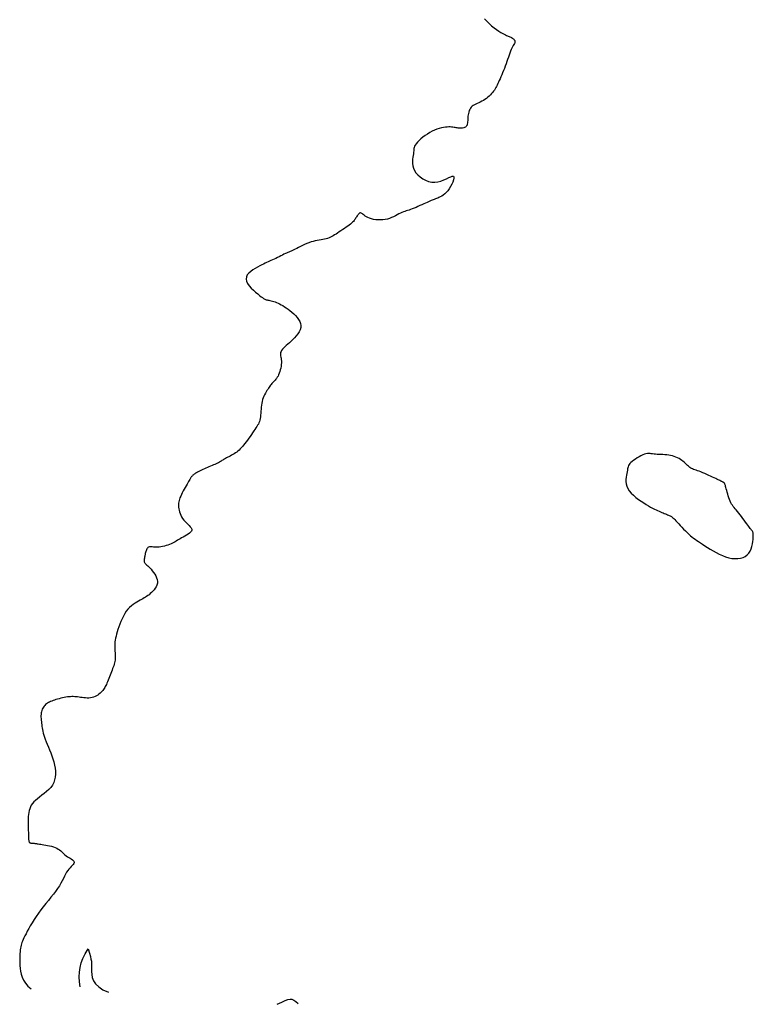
# Model space of a CAD drawing. Header units: millimetres. Extents: x 32690613 to 32693367, y 5343692 to 5344708.
# Tile 74 of 256: x 32692396 to 32692425, y 5343694 to 5343733. Entities that reach past the tile are written whole.
import ezdxf

# ---------------------------------------------------------------- set-up
doc = ezdxf.new("R2010")
doc.units = ezdxf.units.MM
doc.header["$LTSCALE"] = 20
doc.layers.add('02-DGM_HL_493.00', color=102, linetype='Continuous')
doc.layers.add('02-DGM_HL_493.50', color=112, linetype='Continuous')

msp = doc.modelspace()

# ---------------------------------------------------------------- linework, layer by layer
at = {"layer": '02-DGM_HL_493.00', "elevation": 493, "flags": 128}
msp.add_lwpolyline([(32692422.627, 5343715.632), (32692422.579, 5343715.667), (32692422.527, 5343715.702), (32692422.471, 5343715.736), (32692422.411, 5343715.767), (32692422.347, 5343715.796), (32692422.279, 5343715.822), (32692422.208, 5343715.845), (32692422.134, 5343715.863), (32692422.057, 5343715.876), (32692421.978, 5343715.886), (32692421.899, 5343715.892), (32692421.82, 5343715.897), (32692421.742, 5343715.9), (32692421.668, 5343715.903), (32692421.597, 5343715.906), (32692421.531, 5343715.911), (32692421.472, 5343715.917), (32692421.416, 5343715.924), (32692421.364, 5343715.931), (32692421.313, 5343715.936), (32692421.261, 5343715.937), (32692421.208, 5343715.934), (32692421.151, 5343715.925), (32692421.09, 5343715.908), (32692421.022, 5343715.882), (32692420.95, 5343715.849), (32692420.875, 5343715.81), (32692420.801, 5343715.767), (32692420.729, 5343715.721), (32692420.662, 5343715.673), (32692420.603, 5343715.626), (32692420.552, 5343715.58), (32692420.512, 5343715.538), (32692420.482, 5343715.497), (32692420.46, 5343715.456), (32692420.444, 5343715.415), (32692420.431, 5343715.371), (32692420.421, 5343715.323), (32692420.411, 5343715.27), (32692420.4, 5343715.211), (32692420.385, 5343715.144), (32692420.37, 5343715.071), (32692420.357, 5343714.991), (32692420.349, 5343714.907), (32692420.349, 5343714.819), (32692420.36, 5343714.729), (32692420.384, 5343714.637), (32692420.426, 5343714.545), (32692420.485, 5343714.454), (32692420.561, 5343714.364), (32692420.649, 5343714.277), (32692420.747, 5343714.193), (32692420.85, 5343714.113), (32692420.956, 5343714.038), (32692421.06, 5343713.969), (32692421.159, 5343713.906), (32692421.252, 5343713.851), (32692421.336, 5343713.803), (32692421.415, 5343713.76), (32692421.487, 5343713.723), (32692421.554, 5343713.691), (32692421.616, 5343713.662), (32692421.675, 5343713.636), (32692421.731, 5343713.613), (32692421.784, 5343713.591), (32692421.835, 5343713.571), (32692421.883, 5343713.552), (32692421.929, 5343713.534), (32692421.972, 5343713.518), (32692422.012, 5343713.502), (32692422.048, 5343713.487), (32692422.082, 5343713.472), (32692422.112, 5343713.457), (32692422.141, 5343713.442), (32692422.168, 5343713.425), (32692422.197, 5343713.404), (32692422.227, 5343713.379), (32692422.261, 5343713.347), (32692422.3, 5343713.309), (32692422.345, 5343713.262), (32692422.397, 5343713.206), (32692422.455, 5343713.142), (32692422.518, 5343713.072), (32692422.585, 5343713), (32692422.653, 5343712.927), (32692422.722, 5343712.854), (32692422.791, 5343712.785), (32692422.857, 5343712.722), (32692422.92, 5343712.665), (32692422.982, 5343712.615), (32692423.044, 5343712.568), (32692423.107, 5343712.523), (32692423.173, 5343712.478), (32692423.244, 5343712.432), (32692423.321, 5343712.382), (32692423.406, 5343712.326), (32692423.501, 5343712.264), (32692423.604, 5343712.197), (32692423.714, 5343712.126), (32692423.83, 5343712.056), (32692423.95, 5343711.988), (32692424.074, 5343711.924), (32692424.2, 5343711.868), (32692424.327, 5343711.82), (32692424.453, 5343711.784), (32692424.577, 5343711.76), (32692424.697, 5343711.749), (32692424.812, 5343711.751), (32692424.92, 5343711.766), (32692425.02, 5343711.794), (32692425.108, 5343711.838), (32692425.185, 5343711.895), (32692425.249, 5343711.968), (32692425.301, 5343712.051), (32692425.341, 5343712.143), (32692425.372, 5343712.239), (32692425.395, 5343712.335), (32692425.411, 5343712.428), (32692425.421, 5343712.514), (32692425.427, 5343712.591), (32692425.43, 5343712.654), (32692425.43, 5343712.704), (32692425.428, 5343712.745), (32692425.423, 5343712.776), (32692425.417, 5343712.801), (32692425.409, 5343712.821), (32692425.399, 5343712.838), (32692425.389, 5343712.853), (32692425.377, 5343712.869), (32692425.364, 5343712.886), (32692425.349, 5343712.906), (32692425.33, 5343712.929), (32692425.308, 5343712.957), (32692425.282, 5343712.992), (32692425.25, 5343713.033), (32692425.213, 5343713.083), (32692425.17, 5343713.141), (32692425.121, 5343713.206), (32692425.069, 5343713.277), (32692425.015, 5343713.35), (32692424.959, 5343713.425), (32692424.903, 5343713.498), (32692424.849, 5343713.568), (32692424.798, 5343713.632), (32692424.751, 5343713.689), (32692424.707, 5343713.74), (32692424.667, 5343713.788), (32692424.631, 5343713.834), (32692424.596, 5343713.879), (32692424.565, 5343713.927), (32692424.535, 5343713.979), (32692424.507, 5343714.037), (32692424.48, 5343714.102), (32692424.455, 5343714.173), (32692424.431, 5343714.247), (32692424.409, 5343714.322), (32692424.388, 5343714.395), (32692424.37, 5343714.465), (32692424.353, 5343714.529), (32692424.339, 5343714.585), (32692424.327, 5343714.63), (32692424.317, 5343714.667), (32692424.308, 5343714.696), (32692424.301, 5343714.717), (32692424.294, 5343714.734), (32692424.288, 5343714.745), (32692424.282, 5343714.754), (32692424.276, 5343714.762), (32692424.269, 5343714.768), (32692424.261, 5343714.774), (32692424.252, 5343714.78), (32692424.242, 5343714.787), (32692424.23, 5343714.794), (32692424.215, 5343714.801), (32692424.199, 5343714.81), (32692424.18, 5343714.819), (32692424.158, 5343714.83), (32692424.132, 5343714.843), (32692424.102, 5343714.858), (32692424.068, 5343714.875), (32692424.028, 5343714.894), (32692423.982, 5343714.916), (32692423.93, 5343714.941), (32692423.87, 5343714.969), (32692423.803, 5343715), (32692423.729, 5343715.034), (32692423.652, 5343715.069), (32692423.572, 5343715.104), (32692423.492, 5343715.139), (32692423.413, 5343715.173), (32692423.338, 5343715.204), (32692423.268, 5343715.231), (32692423.204, 5343715.255), (32692423.148, 5343715.275), (32692423.097, 5343715.293), (32692423.051, 5343715.309), (32692423.009, 5343715.325), (32692422.971, 5343715.341), (32692422.936, 5343715.359), (32692422.903, 5343715.38), (32692422.872, 5343715.404), (32692422.841, 5343715.431), (32692422.81, 5343715.46), (32692422.778, 5343715.492), (32692422.744, 5343715.526), (32692422.709, 5343715.56), (32692422.669, 5343715.596)], close=True, dxfattribs=at)
msp.add_lwpolyline([(32692406.454, 5343693.984), (32692406.634, 5343694.073), (32692406.774, 5343694.137), (32692406.881, 5343694.176), (32692406.967, 5343694.191), (32692407.041, 5343694.183), (32692407.112, 5343694.15), (32692407.191, 5343694.095), (32692407.287, 5343694.016)], dxfattribs=at)
at = {"layer": '02-DGM_HL_493.50', "elevation": 493.5, "flags": 128}
for points in [[(32692414.718, 5343733.271), (32692414.804, 5343733.172), (32692414.898, 5343733.078), (32692414.997, 5343732.992), (32692415.097, 5343732.913), (32692415.195, 5343732.842), (32692415.287, 5343732.78), (32692415.37, 5343732.728), (32692415.441, 5343732.686), (32692415.501, 5343732.653), (32692415.551, 5343732.627), (32692415.594, 5343732.607), (32692415.631, 5343732.59), (32692415.665, 5343732.577), (32692415.696, 5343732.564), (32692415.727, 5343732.55), (32692415.76, 5343732.535), (32692415.793, 5343732.517), (32692415.825, 5343732.497), (32692415.854, 5343732.476), (32692415.881, 5343732.453), (32692415.902, 5343732.428), (32692415.918, 5343732.402), (32692415.926, 5343732.375), (32692415.926, 5343732.346), (32692415.919, 5343732.315), (32692415.905, 5343732.282), (32692415.886, 5343732.245), (32692415.863, 5343732.203), (32692415.837, 5343732.156), (32692415.809, 5343732.103), (32692415.781, 5343732.044), (32692415.752, 5343731.976), (32692415.723, 5343731.902), (32692415.695, 5343731.823), (32692415.666, 5343731.739), (32692415.636, 5343731.651), (32692415.606, 5343731.562), (32692415.575, 5343731.471), (32692415.542, 5343731.381), (32692415.509, 5343731.292), (32692415.474, 5343731.204), (32692415.439, 5343731.119), (32692415.405, 5343731.037), (32692415.37, 5343730.958), (32692415.337, 5343730.882), (32692415.305, 5343730.811), (32692415.275, 5343730.745), (32692415.248, 5343730.684), (32692415.221, 5343730.627), (32692415.195, 5343730.574), (32692415.169, 5343730.524), (32692415.142, 5343730.476), (32692415.112, 5343730.429), (32692415.079, 5343730.383), (32692415.041, 5343730.336), (32692414.999, 5343730.288), (32692414.952, 5343730.239), (32692414.901, 5343730.191), (32692414.847, 5343730.144), (32692414.79, 5343730.098), (32692414.732, 5343730.055), (32692414.671, 5343730.016), (32692414.61, 5343729.98), (32692414.549, 5343729.948), (32692414.489, 5343729.92), (32692414.429, 5343729.894), (32692414.373, 5343729.868), (32692414.319, 5343729.842), (32692414.27, 5343729.814), (32692414.225, 5343729.782), (32692414.186, 5343729.746), (32692414.153, 5343729.704), (32692414.126, 5343729.658), (32692414.104, 5343729.607), (32692414.087, 5343729.553), (32692414.074, 5343729.496), (32692414.064, 5343729.439), (32692414.057, 5343729.381), (32692414.052, 5343729.324), (32692414.049, 5343729.268), (32692414.046, 5343729.215), (32692414.042, 5343729.164), (32692414.037, 5343729.117), (32692414.03, 5343729.073), (32692414.019, 5343729.034), (32692414.003, 5343729), (32692413.982, 5343728.971), (32692413.955, 5343728.948), (32692413.923, 5343728.93), (32692413.886, 5343728.918), (32692413.845, 5343728.91), (32692413.803, 5343728.905), (32692413.759, 5343728.905), (32692413.714, 5343728.907), (32692413.67, 5343728.911), (32692413.628, 5343728.917), (32692413.586, 5343728.925), (32692413.544, 5343728.933), (32692413.501, 5343728.941), (32692413.455, 5343728.948), (32692413.405, 5343728.954), (32692413.351, 5343728.957), (32692413.292, 5343728.958), (32692413.226, 5343728.955), (32692413.155, 5343728.948), (32692413.078, 5343728.937), (32692412.996, 5343728.92), (32692412.91, 5343728.897), (32692412.821, 5343728.868), (32692412.729, 5343728.832), (32692412.635, 5343728.787), (32692412.54, 5343728.735), (32692412.445, 5343728.676), (32692412.353, 5343728.613), (32692412.264, 5343728.546), (32692412.182, 5343728.479), (32692412.109, 5343728.412), (32692412.045, 5343728.348), (32692411.994, 5343728.289), (32692411.956, 5343728.235), (32692411.929, 5343728.186), (32692411.912, 5343728.14), (32692411.902, 5343728.095), (32692411.897, 5343728.049), (32692411.894, 5343728), (32692411.89, 5343727.947), (32692411.884, 5343727.888), (32692411.874, 5343727.822), (32692411.863, 5343727.748), (32692411.852, 5343727.669), (32692411.846, 5343727.584), (32692411.847, 5343727.497), (32692411.858, 5343727.406), (32692411.883, 5343727.315), (32692411.924, 5343727.223), (32692411.984, 5343727.132), (32692412.061, 5343727.044), (32692412.152, 5343726.963), (32692412.255, 5343726.892), (32692412.367, 5343726.832), (32692412.487, 5343726.787), (32692412.61, 5343726.76), (32692412.735, 5343726.754), (32692412.859, 5343726.769), (32692412.979, 5343726.802), (32692413.093, 5343726.845), (32692413.198, 5343726.892), (32692413.292, 5343726.937), (32692413.371, 5343726.972), (32692413.433, 5343726.993), (32692413.476, 5343726.991), (32692413.497, 5343726.964), (32692413.499, 5343726.913), (32692413.483, 5343726.844), (32692413.454, 5343726.763), (32692413.413, 5343726.674), (32692413.363, 5343726.582), (32692413.307, 5343726.494), (32692413.248, 5343726.413), (32692413.189, 5343726.344), (32692413.129, 5343726.286), (32692413.07, 5343726.239), (32692413.012, 5343726.2), (32692412.955, 5343726.169), (32692412.901, 5343726.143), (32692412.85, 5343726.122), (32692412.802, 5343726.103), (32692412.757, 5343726.086), (32692412.715, 5343726.07), (32692412.674, 5343726.054), (32692412.632, 5343726.038), (32692412.589, 5343726.02), (32692412.542, 5343726), (32692412.49, 5343725.978), (32692412.433, 5343725.952), (32692412.367, 5343725.922), (32692412.296, 5343725.89), (32692412.221, 5343725.855), (32692412.143, 5343725.82), (32692412.064, 5343725.785), (32692411.986, 5343725.751), (32692411.91, 5343725.72), (32692411.838, 5343725.691), (32692411.771, 5343725.667), (32692411.709, 5343725.646), (32692411.65, 5343725.627), (32692411.594, 5343725.609), (32692411.538, 5343725.591), (32692411.482, 5343725.571), (32692411.425, 5343725.548), (32692411.365, 5343725.521), (32692411.302, 5343725.489), (32692411.235, 5343725.454), (32692411.164, 5343725.418), (32692411.09, 5343725.381), (32692411.012, 5343725.345), (32692410.931, 5343725.313), (32692410.845, 5343725.286), (32692410.757, 5343725.266), (32692410.665, 5343725.253), (32692410.571, 5343725.249), (32692410.477, 5343725.251), (32692410.384, 5343725.259), (32692410.295, 5343725.273), (32692410.211, 5343725.292), (32692410.134, 5343725.316), (32692410.066, 5343725.343), (32692410.007, 5343725.373), (32692409.957, 5343725.405), (32692409.915, 5343725.436), (32692409.879, 5343725.465), (32692409.849, 5343725.491), (32692409.822, 5343725.512), (32692409.798, 5343725.526), (32692409.775, 5343725.532), (32692409.752, 5343725.528), (32692409.729, 5343725.516), (32692409.706, 5343725.497), (32692409.683, 5343725.473), (32692409.661, 5343725.444), (32692409.639, 5343725.412), (32692409.618, 5343725.38), (32692409.598, 5343725.347), (32692409.579, 5343725.316), (32692409.56, 5343725.285), (32692409.539, 5343725.255), (32692409.516, 5343725.225), (32692409.489, 5343725.194), (32692409.457, 5343725.161), (32692409.42, 5343725.126), (32692409.375, 5343725.088), (32692409.323, 5343725.047), (32692409.264, 5343725.004), (32692409.2, 5343724.958), (32692409.132, 5343724.911), (32692409.063, 5343724.865), (32692408.993, 5343724.818), (32692408.925, 5343724.773), (32692408.859, 5343724.73), (32692408.798, 5343724.69), (32692408.74, 5343724.653), (32692408.684, 5343724.619), (32692408.63, 5343724.588), (32692408.575, 5343724.56), (32692408.52, 5343724.535), (32692408.463, 5343724.514), (32692408.403, 5343724.496), (32692408.339, 5343724.481), (32692408.271, 5343724.468), (32692408.2, 5343724.456), (32692408.126, 5343724.444), (32692408.049, 5343724.431), (32692407.969, 5343724.415), (32692407.887, 5343724.396), (32692407.803, 5343724.372), (32692407.718, 5343724.343), (32692407.631, 5343724.309), (32692407.546, 5343724.271), (32692407.462, 5343724.232), (32692407.381, 5343724.192), (32692407.304, 5343724.154), (32692407.233, 5343724.117), (32692407.168, 5343724.084), (32692407.11, 5343724.056), (32692407.058, 5343724.031), (32692407.011, 5343724.01), (32692406.966, 5343723.99), (32692406.922, 5343723.971), (32692406.877, 5343723.951), (32692406.829, 5343723.93), (32692406.778, 5343723.907), (32692406.721, 5343723.88), (32692406.659, 5343723.85), (32692406.595, 5343723.818), (32692406.528, 5343723.786), (32692406.46, 5343723.752), (32692406.392, 5343723.719), (32692406.326, 5343723.687), (32692406.263, 5343723.657), (32692406.203, 5343723.629), (32692406.146, 5343723.603), (32692406.089, 5343723.578), (32692406.031, 5343723.551), (32692405.971, 5343723.523), (32692405.905, 5343723.492), (32692405.834, 5343723.457), (32692405.754, 5343723.418), (32692405.667, 5343723.372), (32692405.574, 5343723.32), (32692405.482, 5343723.262), (32692405.396, 5343723.199), (32692405.321, 5343723.131), (32692405.262, 5343723.057), (32692405.225, 5343722.978), (32692405.213, 5343722.895), (32692405.231, 5343722.807), (32692405.275, 5343722.717), (32692405.339, 5343722.626), (32692405.416, 5343722.537), (32692405.502, 5343722.452), (32692405.591, 5343722.373), (32692405.676, 5343722.302), (32692405.752, 5343722.241), (32692405.814, 5343722.192), (32692405.864, 5343722.153), (32692405.905, 5343722.124), (32692405.938, 5343722.103), (32692405.966, 5343722.087), (32692405.992, 5343722.076), (32692406.018, 5343722.068), (32692406.047, 5343722.061), (32692406.082, 5343722.055), (32692406.121, 5343722.047), (32692406.164, 5343722.039), (32692406.212, 5343722.028), (32692406.262, 5343722.016), (32692406.316, 5343722.001), (32692406.372, 5343721.983), (32692406.43, 5343721.961), (32692406.489, 5343721.936), (32692406.55, 5343721.907), (32692406.613, 5343721.873), (32692406.677, 5343721.835), (32692406.744, 5343721.792), (32692406.813, 5343721.745), (32692406.884, 5343721.693), (32692406.958, 5343721.636), (32692407.034, 5343721.574), (32692407.11, 5343721.507), (32692407.183, 5343721.436), (32692407.25, 5343721.362), (32692407.308, 5343721.285), (32692407.354, 5343721.205), (32692407.385, 5343721.124), (32692407.398, 5343721.041), (32692407.391, 5343720.958), (32692407.367, 5343720.874), (32692407.327, 5343720.791), (32692407.276, 5343720.71), (32692407.215, 5343720.631), (32692407.147, 5343720.555), (32692407.077, 5343720.482), (32692407.006, 5343720.414), (32692406.937, 5343720.352), (32692406.871, 5343720.294), (32692406.81, 5343720.24), (32692406.754, 5343720.189), (32692406.704, 5343720.141), (32692406.662, 5343720.096), (32692406.629, 5343720.052), (32692406.605, 5343720.01), (32692406.59, 5343719.967), (32692406.584, 5343719.924), (32692406.585, 5343719.881), (32692406.59, 5343719.835), (32692406.599, 5343719.787), (32692406.607, 5343719.736), (32692406.615, 5343719.681), (32692406.62, 5343719.621), (32692406.62, 5343719.556), (32692406.615, 5343719.487), (32692406.606, 5343719.416), (32692406.593, 5343719.344), (32692406.577, 5343719.273), (32692406.558, 5343719.204), (32692406.536, 5343719.139), (32692406.511, 5343719.079), (32692406.485, 5343719.026), (32692406.456, 5343718.978), (32692406.427, 5343718.936), (32692406.397, 5343718.898), (32692406.366, 5343718.862), (32692406.335, 5343718.829), (32692406.304, 5343718.796), (32692406.273, 5343718.764), (32692406.244, 5343718.731), (32692406.215, 5343718.697), (32692406.186, 5343718.662), (32692406.158, 5343718.624), (32692406.13, 5343718.585), (32692406.102, 5343718.542), (32692406.073, 5343718.497), (32692406.043, 5343718.449), (32692406.013, 5343718.398), (32692405.983, 5343718.343), (32692405.953, 5343718.284), (32692405.924, 5343718.222), (32692405.898, 5343718.157), (32692405.873, 5343718.089), (32692405.852, 5343718.017), (32692405.835, 5343717.942), (32692405.823, 5343717.864), (32692405.813, 5343717.784), (32692405.807, 5343717.704), (32692405.802, 5343717.624), (32692405.797, 5343717.545), (32692405.792, 5343717.47), (32692405.785, 5343717.398), (32692405.776, 5343717.332), (32692405.763, 5343717.272), (32692405.747, 5343717.217), (32692405.726, 5343717.166), (32692405.702, 5343717.116), (32692405.674, 5343717.066), (32692405.642, 5343717.015), (32692405.606, 5343716.962), (32692405.566, 5343716.903), (32692405.522, 5343716.839), (32692405.474, 5343716.77), (32692405.424, 5343716.698), (32692405.372, 5343716.624), (32692405.319, 5343716.55), (32692405.266, 5343716.477), (32692405.214, 5343716.406), (32692405.163, 5343716.339), (32692405.115, 5343716.277), (32692405.068, 5343716.22), (32692405.023, 5343716.168), (32692404.978, 5343716.12), (32692404.933, 5343716.075), (32692404.887, 5343716.034), (32692404.84, 5343715.996), (32692404.791, 5343715.961), (32692404.741, 5343715.928), (32692404.688, 5343715.897), (32692404.635, 5343715.868), (32692404.582, 5343715.84), (32692404.53, 5343715.814), (32692404.48, 5343715.79), (32692404.434, 5343715.766), (32692404.391, 5343715.743), (32692404.352, 5343715.721), (32692404.317, 5343715.699), (32692404.284, 5343715.678), (32692404.252, 5343715.657), (32692404.22, 5343715.636), (32692404.187, 5343715.615), (32692404.151, 5343715.594), (32692404.112, 5343715.573), (32692404.067, 5343715.551), (32692404.019, 5343715.529), (32692403.967, 5343715.506), (32692403.911, 5343715.483), (32692403.854, 5343715.459), (32692403.794, 5343715.435), (32692403.733, 5343715.409), (32692403.672, 5343715.384), (32692403.61, 5343715.357), (32692403.55, 5343715.33), (32692403.49, 5343715.303), (32692403.433, 5343715.276), (32692403.378, 5343715.249), (32692403.327, 5343715.223), (32692403.28, 5343715.198), (32692403.237, 5343715.174), (32692403.2, 5343715.151), (32692403.167, 5343715.13), (32692403.139, 5343715.11), (32692403.114, 5343715.091), (32692403.093, 5343715.072), (32692403.074, 5343715.053), (32692403.057, 5343715.035), (32692403.041, 5343715.017), (32692403.027, 5343714.998), (32692403.012, 5343714.978), (32692402.998, 5343714.956), (32692402.982, 5343714.93), (32692402.964, 5343714.9), (32692402.943, 5343714.865), (32692402.919, 5343714.824), (32692402.892, 5343714.775), (32692402.859, 5343714.719), (32692402.824, 5343714.656), (32692402.786, 5343714.588), (32692402.747, 5343714.518), (32692402.708, 5343714.446), (32692402.671, 5343714.374), (32692402.636, 5343714.304), (32692402.605, 5343714.238), (32692402.578, 5343714.177), (32692402.557, 5343714.12), (32692402.54, 5343714.066), (32692402.528, 5343714.014), (32692402.52, 5343713.963), (32692402.516, 5343713.911), (32692402.517, 5343713.857), (32692402.522, 5343713.801), (32692402.53, 5343713.741), (32692402.543, 5343713.678), (32692402.56, 5343713.613), (32692402.582, 5343713.546), (32692402.609, 5343713.479), (32692402.643, 5343713.413), (32692402.682, 5343713.349), (32692402.728, 5343713.286), (32692402.78, 5343713.227), (32692402.836, 5343713.172), (32692402.891, 5343713.118), (32692402.944, 5343713.068), (32692402.989, 5343713.019), (32692403.024, 5343712.973), (32692403.046, 5343712.928), (32692403.05, 5343712.884), (32692403.035, 5343712.842), (32692403.002, 5343712.8), (32692402.956, 5343712.76), (32692402.9, 5343712.72), (32692402.836, 5343712.682), (32692402.769, 5343712.645), (32692402.702, 5343712.61), (32692402.638, 5343712.575), (32692402.58, 5343712.542), (32692402.526, 5343712.51), (32692402.477, 5343712.48), (32692402.429, 5343712.45), (32692402.382, 5343712.422), (32692402.333, 5343712.394), (32692402.282, 5343712.367), (32692402.226, 5343712.341), (32692402.165, 5343712.315), (32692402.099, 5343712.29), (32692402.03, 5343712.267), (32692401.959, 5343712.247), (32692401.887, 5343712.229), (32692401.816, 5343712.215), (32692401.748, 5343712.205), (32692401.683, 5343712.2), (32692401.623, 5343712.2), (32692401.568, 5343712.204), (32692401.518, 5343712.21), (32692401.472, 5343712.215), (32692401.43, 5343712.22), (32692401.392, 5343712.221), (32692401.359, 5343712.218), (32692401.329, 5343712.207), (32692401.302, 5343712.189), (32692401.279, 5343712.164), (32692401.259, 5343712.134), (32692401.242, 5343712.101), (32692401.228, 5343712.065), (32692401.215, 5343712.028), (32692401.205, 5343711.992), (32692401.196, 5343711.959), (32692401.189, 5343711.929), (32692401.184, 5343711.903), (32692401.179, 5343711.879), (32692401.175, 5343711.857), (32692401.171, 5343711.837), (32692401.168, 5343711.818), (32692401.165, 5343711.798), (32692401.161, 5343711.778), (32692401.157, 5343711.757), (32692401.153, 5343711.735), (32692401.15, 5343711.713), (32692401.147, 5343711.69), (32692401.146, 5343711.667), (32692401.148, 5343711.645), (32692401.153, 5343711.623), (32692401.16, 5343711.602), (32692401.172, 5343711.582), (32692401.188, 5343711.562), (32692401.208, 5343711.54), (32692401.232, 5343711.517), (32692401.261, 5343711.49), (32692401.295, 5343711.458), (32692401.333, 5343711.421), (32692401.376, 5343711.377), (32692401.424, 5343711.324), (32692401.474, 5343711.265), (32692401.524, 5343711.201), (32692401.572, 5343711.132), (32692401.613, 5343711.06), (32692401.647, 5343710.986), (32692401.671, 5343710.912), (32692401.681, 5343710.838), (32692401.676, 5343710.766), (32692401.658, 5343710.697), (32692401.629, 5343710.63), (32692401.591, 5343710.567), (32692401.546, 5343710.507), (32692401.497, 5343710.452), (32692401.445, 5343710.401), (32692401.394, 5343710.354), (32692401.345, 5343710.313), (32692401.297, 5343710.276), (32692401.249, 5343710.243), (32692401.202, 5343710.211), (32692401.153, 5343710.181), (32692401.101, 5343710.151), (32692401.046, 5343710.121), (32692400.988, 5343710.088), (32692400.924, 5343710.053), (32692400.857, 5343710.014), (32692400.786, 5343709.97), (32692400.715, 5343709.921), (32692400.643, 5343709.865), (32692400.572, 5343709.802), (32692400.503, 5343709.731), (32692400.438, 5343709.65), (32692400.377, 5343709.559), (32692400.32, 5343709.461), (32692400.268, 5343709.356), (32692400.22, 5343709.249), (32692400.177, 5343709.14), (32692400.139, 5343709.032), (32692400.105, 5343708.928), (32692400.075, 5343708.829), (32692400.049, 5343708.738), (32692400.028, 5343708.654), (32692400.011, 5343708.576), (32692399.997, 5343708.503), (32692399.987, 5343708.434), (32692399.981, 5343708.368), (32692399.977, 5343708.304), (32692399.976, 5343708.242), (32692399.978, 5343708.179), (32692399.982, 5343708.117), (32692399.987, 5343708.055), (32692399.992, 5343707.994), (32692399.996, 5343707.934), (32692399.999, 5343707.874), (32692400, 5343707.816), (32692399.998, 5343707.759), (32692399.992, 5343707.703), (32692399.982, 5343707.648), (32692399.97, 5343707.593), (32692399.954, 5343707.538), (32692399.936, 5343707.482), (32692399.916, 5343707.425), (32692399.894, 5343707.366), (32692399.87, 5343707.304), (32692399.845, 5343707.239), (32692399.819, 5343707.172), (32692399.793, 5343707.104), (32692399.767, 5343707.036), (32692399.74, 5343706.969), (32692399.715, 5343706.905), (32692399.69, 5343706.844), (32692399.666, 5343706.787), (32692399.644, 5343706.735), (32692399.623, 5343706.689), (32692399.601, 5343706.646), (32692399.579, 5343706.606), (32692399.556, 5343706.568), (32692399.53, 5343706.531), (32692399.502, 5343706.495), (32692399.469, 5343706.459), (32692399.433, 5343706.421), (32692399.392, 5343706.383), (32692399.348, 5343706.346), (32692399.299, 5343706.311), (32692399.248, 5343706.279), (32692399.193, 5343706.25), (32692399.135, 5343706.226), (32692399.074, 5343706.208), (32692399.011, 5343706.197), (32692398.946, 5343706.192), (32692398.88, 5343706.191), (32692398.813, 5343706.194), (32692398.747, 5343706.201), (32692398.681, 5343706.209), (32692398.616, 5343706.218), (32692398.554, 5343706.226), (32692398.494, 5343706.234), (32692398.436, 5343706.24), (32692398.38, 5343706.245), (32692398.324, 5343706.248), (32692398.268, 5343706.249), (32692398.211, 5343706.247), (32692398.152, 5343706.243), (32692398.091, 5343706.236), (32692398.028, 5343706.226), (32692397.962, 5343706.214), (32692397.895, 5343706.2), (32692397.828, 5343706.183), (32692397.761, 5343706.166), (32692397.696, 5343706.148), (32692397.633, 5343706.129), (32692397.574, 5343706.11), (32692397.518, 5343706.091), (32692397.466, 5343706.072), (32692397.418, 5343706.052), (32692397.373, 5343706.032), (32692397.332, 5343706.01), (32692397.293, 5343705.986), (32692397.257, 5343705.96), (32692397.223, 5343705.932), (32692397.191, 5343705.9), (32692397.161, 5343705.865), (32692397.134, 5343705.827), (32692397.11, 5343705.787), (32692397.089, 5343705.744), (32692397.071, 5343705.697), (32692397.057, 5343705.649), (32692397.046, 5343705.598), (32692397.04, 5343705.544), (32692397.037, 5343705.488), (32692397.037, 5343705.431), (32692397.04, 5343705.371), (32692397.045, 5343705.311), (32692397.052, 5343705.25), (32692397.059, 5343705.188), (32692397.067, 5343705.126), (32692397.075, 5343705.063), (32692397.085, 5343705), (32692397.095, 5343704.935), (32692397.109, 5343704.867), (32692397.125, 5343704.795), (32692397.146, 5343704.718), (32692397.172, 5343704.636), (32692397.204, 5343704.547), (32692397.241, 5343704.451), (32692397.284, 5343704.349), (32692397.331, 5343704.24), (32692397.378, 5343704.127), (32692397.426, 5343704.01), (32692397.471, 5343703.889), (32692397.513, 5343703.767), (32692397.55, 5343703.644), (32692397.579, 5343703.52), (32692397.601, 5343703.397), (32692397.613, 5343703.275), (32692397.614, 5343703.156), (32692397.604, 5343703.041), (32692397.582, 5343702.929), (32692397.546, 5343702.824), (32692397.495, 5343702.724), (32692397.428, 5343702.631), (32692397.35, 5343702.545), (32692397.263, 5343702.464), (32692397.17, 5343702.388), (32692397.076, 5343702.316), (32692396.983, 5343702.247), (32692396.896, 5343702.18), (32692396.818, 5343702.114), (32692396.751, 5343702.049), (32692396.696, 5343701.983), (32692396.651, 5343701.917), (32692396.616, 5343701.849), (32692396.588, 5343701.78), (32692396.566, 5343701.708), (32692396.551, 5343701.632), (32692396.54, 5343701.552), (32692396.532, 5343701.469), (32692396.527, 5343701.382), (32692396.524, 5343701.295), (32692396.524, 5343701.208), (32692396.525, 5343701.123), (32692396.527, 5343701.043), (32692396.529, 5343700.969), (32692396.532, 5343700.902), (32692396.534, 5343700.844), (32692396.536, 5343700.794), (32692396.538, 5343700.751), (32692396.539, 5343700.714), (32692396.54, 5343700.682), (32692396.541, 5343700.653), (32692396.542, 5343700.627), (32692396.543, 5343700.602), (32692396.544, 5343700.577), (32692396.546, 5343700.552), (32692396.548, 5343700.529), (32692396.551, 5343700.506), (32692396.556, 5343700.485), (32692396.563, 5343700.467), (32692396.572, 5343700.45), (32692396.583, 5343700.437), (32692396.598, 5343700.426), (32692396.615, 5343700.418), (32692396.634, 5343700.413), (32692396.656, 5343700.409), (32692396.68, 5343700.407), (32692396.705, 5343700.405), (32692396.732, 5343700.404), (32692396.76, 5343700.402), (32692396.789, 5343700.399), (32692396.819, 5343700.396), (32692396.852, 5343700.392), (32692396.889, 5343700.387), (32692396.929, 5343700.381), (32692396.975, 5343700.374), (32692397.028, 5343700.366), (32692397.087, 5343700.356), (32692397.153, 5343700.346), (32692397.226, 5343700.333), (32692397.302, 5343700.319), (32692397.38, 5343700.302), (32692397.458, 5343700.283), (32692397.534, 5343700.261), (32692397.605, 5343700.235), (32692397.67, 5343700.206), (32692397.728, 5343700.173), (32692397.779, 5343700.137), (32692397.825, 5343700.099), (32692397.868, 5343700.059), (32692397.91, 5343700.019), (32692397.951, 5343699.979), (32692397.994, 5343699.94), (32692398.04, 5343699.903), (32692398.09, 5343699.868), (32692398.143, 5343699.836), (32692398.195, 5343699.806), (32692398.245, 5343699.777), (32692398.289, 5343699.749), (32692398.325, 5343699.721), (32692398.35, 5343699.692), (32692398.363, 5343699.662), (32692398.36, 5343699.631), (32692398.344, 5343699.598), (32692398.317, 5343699.562), (32692398.281, 5343699.522), (32692398.24, 5343699.478), (32692398.194, 5343699.429), (32692398.147, 5343699.374), (32692398.102, 5343699.313), (32692398.059, 5343699.246), (32692398.017, 5343699.171), (32692397.976, 5343699.09), (32692397.932, 5343699.003), (32692397.885, 5343698.911), (32692397.832, 5343698.812), (32692397.771, 5343698.709), (32692397.701, 5343698.6), (32692397.621, 5343698.487), (32692397.531, 5343698.37), (32692397.435, 5343698.249), (32692397.334, 5343698.125), (32692397.232, 5343697.999), (32692397.129, 5343697.872), (32692397.028, 5343697.744), (32692396.932, 5343697.615), (32692396.842, 5343697.486), (32692396.759, 5343697.36), (32692396.682, 5343697.236), (32692396.612, 5343697.117), (32692396.549, 5343697.003), (32692396.492, 5343696.896), (32692396.441, 5343696.798), (32692396.398, 5343696.71), (32692396.36, 5343696.632), (32692396.329, 5343696.564), (32692396.302, 5343696.502), (32692396.28, 5343696.445), (32692396.262, 5343696.39), (32692396.247, 5343696.336), (32692396.234, 5343696.28), (32692396.223, 5343696.219), (32692396.213, 5343696.153), (32692396.204, 5343696.081), (32692396.197, 5343696.003), (32692396.192, 5343695.919), (32692396.189, 5343695.829), (32692396.189, 5343695.734), (32692396.191, 5343695.633), (32692396.196, 5343695.526), (32692396.205, 5343695.414), (32692396.22, 5343695.299), (32692396.246, 5343695.181), (32692396.285, 5343695.062), (32692396.341, 5343694.943), (32692396.417, 5343694.825), (32692396.517, 5343694.711), (32692396.644, 5343694.601)], [(32692398.601, 5343694.678), (32692398.575, 5343694.88), (32692398.564, 5343695.075), (32692398.571, 5343695.264), (32692398.596, 5343695.449), (32692398.642, 5343695.632), (32692398.71, 5343695.816), (32692398.801, 5343696.001), (32692398.917, 5343696.191)], [(32692398.917, 5343696.191), (32692398.969, 5343696.025), (32692399.005, 5343695.894), (32692399.03, 5343695.789), (32692399.045, 5343695.703), (32692399.053, 5343695.628), (32692399.054, 5343695.557), (32692399.053, 5343695.483), (32692399.051, 5343695.397), (32692399.05, 5343695.295), (32692399.059, 5343695.178), (32692399.084, 5343695.053), (32692399.134, 5343694.924), (32692399.216, 5343694.797), (32692399.339, 5343694.675), (32692399.509, 5343694.565), (32692399.735, 5343694.472)]]:
    msp.add_lwpolyline(points, dxfattribs=at)

doc.saveas('drawing.dxf')
